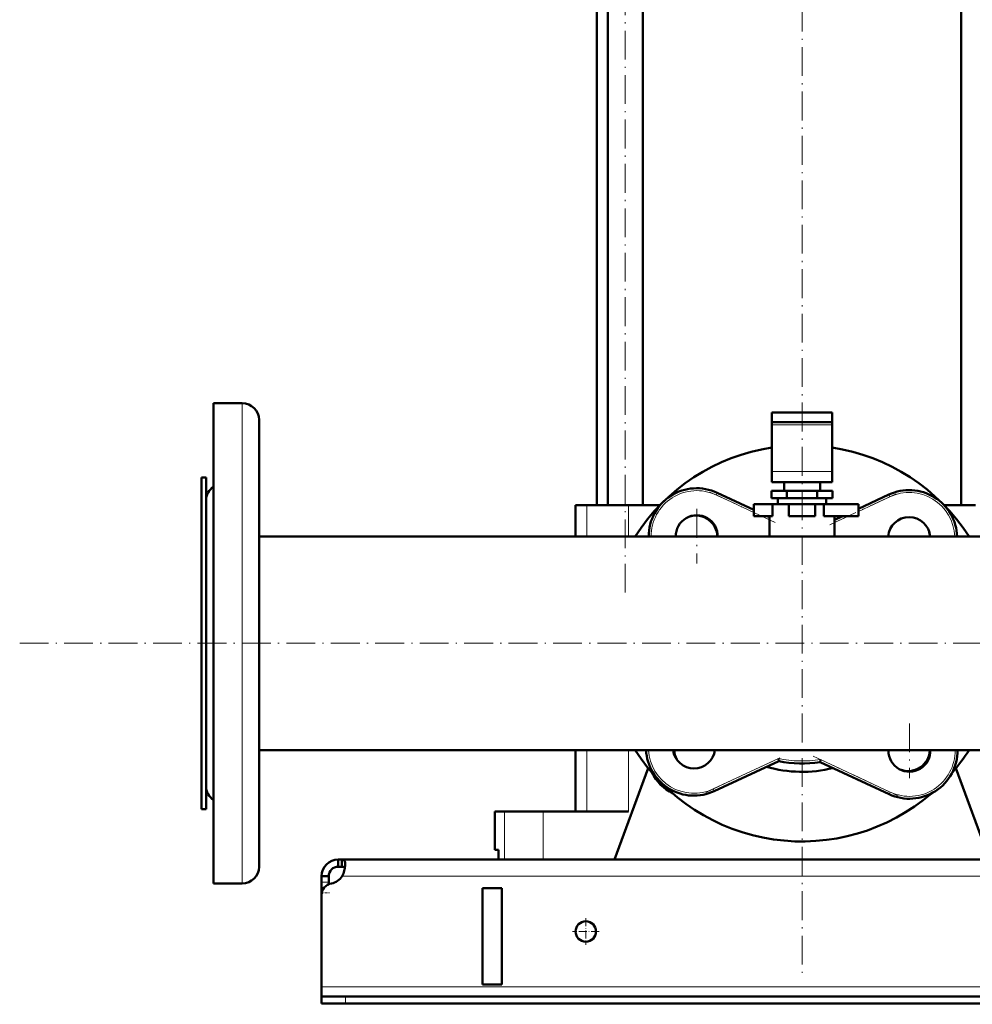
# Model space of a CAD drawing. Extents: x -1768 to 2122, y -1726 to 708.
# Tile 42 of 71: x -429 to -33, y -409 to 1. Entities that reach past the tile are written whole.
import ezdxf

# ---------------------------------------------------------------- set-up
doc = ezdxf.new("R2010")
doc.units = 0
doc.linetypes.add('DASHDOT', pattern=[18.5, 12, -3, 0.5, -3])

msp = doc.modelspace()

# ---------------------------------------------------------------- linework, layer by layer
at = {"color": 7, "linetype": 'DASHDOT', "lineweight": 18}
for p, q in [((-176.97, -237.91), (-176.97, 198.89)), ((-103.43, 192.74), (-103.43, -398.26)), ((-114.67, -208.66), (-141.82, -196)), ((-64.2, -196.73), (-92.27, -209.82)), ((-147.24, -203.06), (-147.24, -225.81)), ((-135.87, -214.43), (-158.62, -214.43)), ((-429.03, -259.01), (766.17, -259.01)), ((-58.73, -292.35), (-58.73, -315.1)), ((-143.46, -321.1), (-110.41, -305.68)), ((-98.84, -305.98), (-63.46, -322.48)), ((-47.35, -303.72), (-70.1, -303.72))]:
    msp.add_line(p, q, dxfattribs=at)
at = {"color": 7, "lineweight": 50}
for p, q in [((-184.27, -201.51), (-184.27, 115.49)), ((-169.67, -201.51), (-169.67, 115.49)), ((-37.2, -201.51), (-37.2, 115.49)), ((-188.78, -201.51), (-188.78, 99.49)), ((-348.43, -159.01), (-336.43, -159.01)), ((-348.43, -306.95), (-348.43, -159.01)), ((-348.43, -159.01), (-336.43, -159.01)), ((-115.93, -162.91), (-115.93, -166.91)), ((-103.43, -162.91), (-115.93, -162.91)), ((-90.93, -162.91), (-103.43, -162.91)), ((-90.93, -162.91), (-90.93, -166.91)), ((-329.43, -303.6), (-329.43, -166.01)), ((-115.93, -168.08), (-115.93, -166.91)), ((-103.43, -166.91), (-115.93, -166.91)), ((-115.93, -187.52), (-115.93, -168.08)), ((-90.93, -166.91), (-103.43, -166.91)), ((-90.93, -168.08), (-90.93, -166.91)), ((-90.93, -187.52), (-90.93, -168.08)), ((-115.93, -187.52), (-115.93, -191.91)), ((-90.93, -187.52), (-90.93, -191.91)), ((-351.43, -190.01), (-353.43, -190.01)), ((-353.43, -190.01), (-353.43, -319.56)), ((-351.43, -190.01), (-353.43, -190.01)), ((-351.43, -190.01), (-351.43, -319.56)), ((-115.93, -191.91), (-90.93, -191.91)), ((-110.93, -195.51), (-110.93, -191.91)), ((-95.93, -191.91), (-95.93, -195.51)), ((-138.79, -196.31), (-123.43, -203.47)), ((-109.79, -195.51), (-116.14, -195.51)), ((-116.14, -198.51), (-116.14, -195.51)), ((-97.08, -195.51), (-109.79, -195.51)), ((-109.79, -198.51), (-109.79, -195.51)), ((-90.73, -195.51), (-97.08, -195.51)), ((-97.08, -198.51), (-97.08, -195.51)), ((-90.73, -198.51), (-90.73, -195.51)), ((-351.43, -287.54), (-351.43, -199.51)), ((-109.79, -198.51), (-116.14, -198.51)), ((-113.43, -198.51), (-113.43, -201.01)), ((-97.08, -198.51), (-109.79, -198.51)), ((-90.73, -198.51), (-97.08, -198.51)), ((-93.43, -198.51), (-93.43, -201.01)), ((-79.93, -202.96), (-67.31, -197.08)), ((-195.39, -201.51), (-197.68, -201.51)), ((-197.68, -201.51), (-197.68, -214.56)), ((-193.05, -201.51), (-195.39, -201.51)), ((-175.68, -201.51), (-193.05, -201.51)), ((-162.6, -201.51), (-175.68, -201.51)), ((-123.43, -201.01), (-115.76, -201.01)), ((-123.43, -206.01), (-123.43, -201.01)), ((-108.93, -201.01), (-115.76, -201.01)), ((-115.76, -206.01), (-115.76, -201.01)), ((-113.43, -201.01), (-103.43, -201.01)), ((-108.93, -201.01), (-97.93, -201.01)), ((-108.93, -206.01), (-108.93, -201.01)), ((-103.43, -201.01), (-93.43, -201.01)), ((-94.37, -201.01), (-97.93, -201.01)), ((-97.93, -206.01), (-97.93, -201.01)), ((-94.37, -206.01), (-94.37, -201.01)), ((-94.37, -201.01), (-79.93, -201.01)), ((-79.93, -206.01), (-79.93, -201.01)), ((-31.19, -201.51), (-44.27, -201.51)), ((-123.43, -206.01), (-115.76, -206.01)), ((-117.98, -206.01), (-116.93, -206.5)), ((-116.93, -206.01), (-116.93, -214.56)), ((-108.93, -206.01), (-97.93, -206.01)), ((-94.37, -206.01), (-79.93, -206.01)), ((-89.93, -214.56), (-89.93, -206.01)), ((-89.93, -207.63), (-86.47, -206.01)), ((-329.43, -214.56), (-197.69, -214.56)), ((133.12, -214.56), (-329.43, -214.56)), ((-351.43, -318.51), (-351.43, -287.54)), ((-348.43, -359.01), (-348.43, -306.95)), ((622.57, -303.46), (-329.43, -303.46)), ((-329.43, -352.01), (-329.43, -303.6)), ((-197.68, -303.46), (-197.68, -329.01)), ((-113.14, -308.06), (-113.27, -307.02)), ((-95.92, -308.44), (-95.77, -307.41)), ((-181.43, -349.01), (-167.5, -311)), ((-113.14, -308.06), (-139.94, -320.56)), ((-67.18, -321.85), (-95.92, -308.44)), ((-39.37, -311), (-25.43, -349.01)), ((-353.43, -319.56), (-353.43, -328.01)), ((-351.43, -319.56), (-351.43, -328.01)), ((-351.43, -328.01), (-353.43, -328.01)), ((-231.28, -329.01), (-227.23, -329.01)), ((-231.28, -345.01), (-231.28, -329.01)), ((-227.23, -329.01), (-211.19, -329.01)), ((-211.19, -329.01), (-175.68, -329.01)), ((-229.72, -345.01), (-231.28, -345.01)), ((-229.72, -345.01), (-229.72, -349.01)), ((-296.43, -349.01), (-296.43, -352.01)), ((-294.9, -349.01), (-296.43, -349.01)), ((-294.9, -352.01), (-296.43, -352.01)), ((-294.9, -349.01), (-294.9, -352.01)), ((588.03, -349.01), (-294.9, -349.01)), ((-227.23, -349.01), (-229.72, -349.01)), ((-211.19, -349.01), (-227.23, -349.01)), ((-181.43, -349.01), (-211.19, -349.01)), ((-303.43, -356.01), (-300.43, -356.01)), ((-303.43, -358.41), (-303.43, -356.01)), ((-300.43, -358.41), (-300.43, -356.01)), ((-348.43, -359.01), (-336.43, -359.01)), ((-303.43, -362.94), (-303.43, -358.41)), ((-300.43, -359.31), (-300.43, -358.41)), ((-303.43, -362.94), (-303.43, -363.89)), ((-303.43, -363.89), (-303.43, -402.01)), ((-236.43, -401.01), (-236.43, -361.01)), ((-228.43, -361.01), (-236.43, -361.01)), ((-228.43, -361.01), (-228.43, -401.01)), ((-228.43, -401.01), (-236.43, -401.01)), ((-303.43, -402.01), (-303.43, -406.01)), ((-303.43, -406.01), (-303.43, -409.01)), ((-303.43, -406.01), (-293.43, -406.01)), ((-303.43, -409.01), (-293.43, -409.01)), ((586.57, -406.01), (-293.43, -406.01)), ((-293.43, -409.01), (586.57, -409.01))]:
    msp.add_line(p, q, dxfattribs=at)
at = {"color": 7, "lineweight": 18}
for p, q in [((-336.43, -306.95), (-336.43, -159.01)), ((-115.93, -168.08), (-90.93, -168.08)), ((-115.93, -187.52), (-90.93, -187.52)), ((-138.79, -196.31), (-139.21, -197.21)), ((-123.43, -204.57), (-139.21, -197.21)), ((-66.89, -197.98), (-79.93, -204.07)), ((-67.31, -197.08), (-66.89, -197.98)), ((-193.05, -201.51), (-193.05, -214.56)), ((-175.68, -201.51), (-175.68, -214.56)), ((-116.93, -207.6), (-120.35, -206.01)), ((-84.1, -206.01), (-89.93, -208.73)), ((-336.43, -359.01), (-336.43, -306.95)), ((-193.05, -303.46), (-193.05, -329.01)), ((-175.68, -303.46), (-175.68, -329.01)), ((-140.36, -319.65), (-113.27, -307.02)), ((-95.77, -307.41), (-66.76, -320.94)), ((-140.36, -319.65), (-139.94, -320.56)), ((-66.76, -320.94), (-67.18, -321.85)), ((-227.23, -329.01), (-227.23, -349.01)), ((-211.19, -329.01), (-211.19, -349.01)), ((587.89, -356.01), (-294.76, -356.01)), ((-303.43, -358.41), (-300.43, -358.41)), ((-303.43, -362.94), (-303.34, -362.94)), ((596.57, -402.01), (-303.43, -402.01)), ((-293.43, -406.01), (-293.43, -409.01))]:
    msp.add_line(p, q, dxfattribs=at)
at = {"color": 7, "linetype": 'DASHDOT', "lineweight": 18, "ltscale": 0.089999}
msp.add_line((-303.73, -362.94), (-300.13, -362.94), dxfattribs=at)
at = {"color": 7, "linetype": 'DASHDOT', "lineweight": 18, "ltscale": 0.27625}
for p, q in [((-193.43, -373.49), (-193.43, -384.54)), ((-187.91, -379.01), (-198.96, -379.01))]:
    msp.add_line(p, q, dxfattribs=at)
at = {"color": 7, "linetype": 'DASHDOT', "lineweight": 18, "ltscale": 0.090015}
msp.add_line((-293.43, -405.71), (-293.43, -409.31), dxfattribs=at)
at = {"color": 7, "lineweight": 50}
for points in [[(-293.56, -351.16), (-293.58, -350.66), (-293.64, -350.21), (-293.73, -349.89), (-293.84, -349.61), (-294.01, -349.37), (-294.22, -349.19), (-294.53, -349.05), (-294.9, -349.01)], [(-293.68, -352.6), (-293.84, -352.36), (-294.06, -352.18), (-294.35, -352.07), (-294.61, -352.03), (-294.9, -352.01)], [(-294.76, -356.01), (-294.28, -354.89), (-293.93, -353.75), (-293.69, -352.62), (-293.57, -351.56), (-293.56, -351.16)]]:
    msp.add_lwpolyline(points, dxfattribs=at)
msp.add_circle((-193.43, -379.01), 4.25, dxfattribs=at)
for centre, radius, start, end in [((-336.43, -166.01), 7, 0, 90), ((-336.43, -166.01), 7, 0, 90), ((-103.43, -259.01), 82.5, 98.7148, 147.399), ((-103.43, -259.01), 82.5, 32.601, 81.2853), ((-344.43, -199.51), 7, 124.8499, 180), ((-147.24, -214.43), 20, 65, 180.3637), ((-58.86, -215.2), 20, 1.8385, 115), ((-147.24, -214.43), 8.75, 359.1686, 180.8314), ((-147.63, -214.82), 9, 1.6277, 105.8164), ((-103.43, -259.01), 53.5, 74.8027, 75.3842), ((-58.86, -215.2), 8.75, 4.2053, 175.7947), ((-59.24, -214.82), 9, 1.6277, 15.8154), ((-103.43, -259.01), 82.5, 212.6013, 310.7565), ((-148.39, -302.43), 20, 182.9558, 295), ((-148.39, -302.43), 8.75, 186.7688, 353.2312), ((-147.63, -303.21), 9, 181.63, 207.8137), ((-58.73, -303.72), 8.75, 178.304, 180), ((-58.73, -303.72), 8.75, 180, 1.696), ((-58.73, -303.72), 20, 245, 0.7419), ((-59.24, -303.21), 9, 247.269, 358.37), ((-103.43, -259.01), 82.5, 319.2434, 327.3987), ((-103.43, -259.01), 53.5, 253.9586, 283.9182), ((-103.43, -259.01), 50, 258.8069, 278.6429), ((-148.14, -303.72), 20, 207.2291, 242.7676), ((-344.43, -318.51), 7, 180, 235.1501), ((-336.43, -352.01), 7, 270, 360), ((-336.43, -352.01), 7, 270, 360), ((-296.43, -356.01), 7, 90, 180), ((-296.43, -356.01), 4, 90, 180), ((-300.56, -352.08), 7, 280.1902, 325.8674), ((-298.43, -363.89), 5, 100.1902, 180)]:
    msp.add_arc(centre, radius, start, end, dxfattribs=at)
at = {"color": 7, "lineweight": 18}
for centre, radius, start, end in [((-147.24, -214.43), 19, 65, 180.3829), ((-58.86, -215.2), 19, 1.9353, 115), ((-148.39, -302.43), 19, 183.1115, 295), ((-103.43, -259.01), 49, 258.4265, 278.9948), ((-58.73, -303.72), 19, 245, 0.7809)]:
    msp.add_arc(centre, radius, start, end, dxfattribs=at)

doc.saveas('drawing.dxf')
